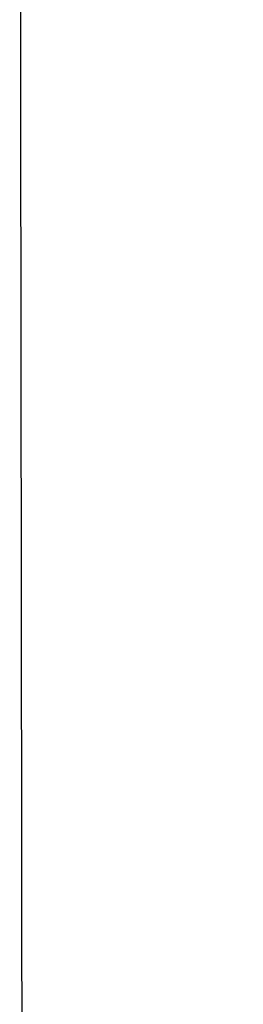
# Model space of a CAD drawing. Header units: millimetres. Extents: x 5 to 192, y 6 to 95.
# Tile 51 of 59: x 129.56 to 133.29, y 39.37 to 55.77. Entities that reach past the tile are written whole.
import ezdxf

# ---------------------------------------------------------------- set-up
doc = ezdxf.new("R2010")
doc.units = ezdxf.units.MM
doc.header["$MEASUREMENT"] = 0
doc.layers.add('Vrstva 1', color=7, linetype='Continuous')

msp = doc.modelspace()

# ---------------------------------------------------------------- linework, layer by layer
at = {"layer": 'Vrstva 1', "color": 250, "lineweight": 25}
msp.add_open_spline([(133.969, 28.092), (133.969, 28.092), (130.699, 28.092), (130.699, 28.092), (130.699, 28.092), (130.699, 28.092), (130.35, 28.136), (130.35, 28.136), (130.35, 28.136), (130.35, 28.136), (130.089, 28.267), (130.089, 28.267), (130.089, 28.267), (130.089, 28.267), (129.914, 28.485), (129.914, 28.485), (129.914, 28.485), (129.914, 28.485), (129.74, 28.746), (129.74, 28.746), (129.74, 28.746), (129.74, 28.746), (129.653, 29.008), (129.653, 29.008), (129.653, 29.008), (129.653, 29.008), (129.609, 29.27), (129.609, 29.27), (129.609, 29.27), (129.609, 29.27), (129.557, 71.197), (129.557, 71.197), (129.557, 71.197), (129.557, 71.197), (129.602, 71.596), (129.602, 71.596), (129.602, 71.596), (129.602, 71.596), (129.735, 71.862), (129.735, 71.862), (129.735, 71.862), (129.735, 71.862), (129.956, 72.039), (129.956, 72.039), (129.956, 72.039), (129.956, 72.039), (130.222, 72.172), (130.222, 72.172), (130.222, 72.172), (130.222, 72.172), (130.532, 72.26), (130.532, 72.26), (130.532, 72.26), (130.532, 72.26), (133.987, 72.26), (133.987, 72.26)], degree=3, knots=[0, 0, 0, 0, 0.071429, 0.071429, 0.071429, 0.071429, 0.142857, 0.142857, 0.142857, 0.142857, 0.214286, 0.214286, 0.214286, 0.214286, 0.285714, 0.285714, 0.285714, 0.285714, 0.357143, 0.357143, 0.357143, 0.357143, 0.428571, 0.428571, 0.428571, 0.428571, 0.5, 0.5, 0.5, 0.5, 0.571429, 0.571429, 0.571429, 0.571429, 0.642857, 0.642857, 0.642857, 0.642857, 0.714286, 0.714286, 0.714286, 0.714286, 0.785714, 0.785714, 0.785714, 0.785714, 0.857143, 0.857143, 0.857143, 0.857143, 0.928571, 0.928571, 0.928571, 0.928571, 1, 1, 1, 1], dxfattribs=at)

doc.saveas('drawing.dxf')
